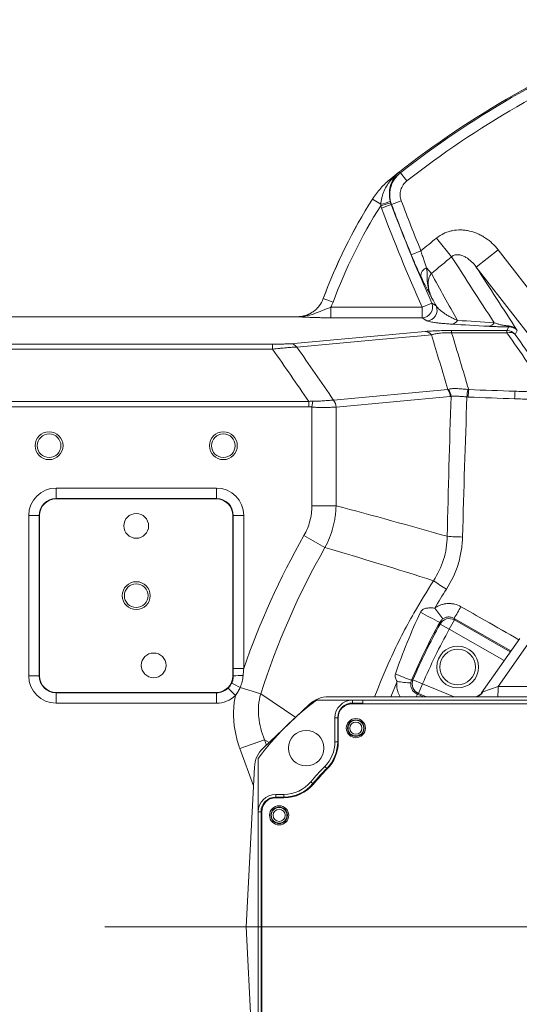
# Model space of a CAD drawing. Header units: millimetres. Extents: x 0 to 16820, y 0 to 11880.
# Tile 43 of 97: x 7765 to 7908, y 6308 to 6590. Entities that reach past the tile are written whole.
import ezdxf

# ---------------------------------------------------------------- set-up
doc = ezdxf.new("R2010")
doc.units = ezdxf.units.MM
doc.header["$LTSCALE"] = 20
doc.linetypes.add('CENTERX2', pattern=[20.32, 12.7, -2.54, 2.54, -2.54])
doc.styles.add('SLDTEXTSTYLE0', font='TXT', dxfattribs={"width": 0.605})
doc.dimstyles.new('SLDDIMSTYLE1', dxfattribs={"dimtxt": 140, "dimasz": 100, "dimexe": 0, "dimexo": 0.0625, "dimgap": 35, "dimtad": 1, "dimtoh": 1, "dimdec": 4, "dimlfac": 20, "dimzin": 12, "dimdsep": 46, "dimtxsty": 'SLDTEXTSTYLE0', "dimsah": 1, "dimcen": 0.09, "dimadec": 1, "dimazin": 0, "dimtfac": 1, "dimtofl": 0, "dimtmove": 0, "dimatfit": 3, "dimfxl": 0, "dimfrac": 2, "dimtolj": 1, "dimtzin": 12, "dimarcsym": 0})

# ---------------------------------------------------------------- blocks, each defined once
blk = doc.blocks.new('*D9')
at = {"color": 7, "linetype": 'Continuous', "lineweight": 0}
for p, q in [((6701.68, 6330.23), (5210.96, 6330.23)), ((9384.18, 6330.23), (10874.9, 6330.23))]:
    blk.add_line(p, q, dxfattribs=at)
blk.add_arc((8042.93, 6330.23), 2801.97, 180, 0, dxfattribs=at)
for points in [[(5240.96, 6330.23), (5227.75, 6229.98), (5257.74, 6230.52)], [(10844.9, 6330.23), (10828.12, 6230.52), (10858.12, 6229.98)]]:
    blk.add_solid(points, dxfattribs=at)
at = {"color": 7, "linetype": 'Continuous', "lineweight": 0, "char_height": 140, "attachment_point": 1, "style": 'SLDTEXTSTYLE0'}
for s, insert in [('180°', (7876, 3708.73)), ('-', (7812.04, 3708.73))]:
    blk.add_mtext(s, dxfattribs=dict(at, insert=insert))
blk = doc.blocks.new('*D10')
at = {"color": 7, "linetype": 'Continuous', "lineweight": 0}
for p, q in [((6701.68, 6330.23), (5210.96, 6330.23)), ((9384.18, 6330.23), (10874.9, 6330.23))]:
    blk.add_line(p, q, dxfattribs=at)
blk.add_arc((8042.93, 6330.23), 2801.97, 0, 180, dxfattribs=at)
for points in [[(5240.96, 6330.23), (5257.74, 6429.95), (5227.75, 6430.49)], [(10844.9, 6330.23), (10858.12, 6430.49), (10828.12, 6429.95)]]:
    blk.add_solid(points, dxfattribs=at)
at = {"color": 7, "linetype": 'Continuous', "lineweight": 0, "char_height": 140, "attachment_point": 1, "style": 'SLDTEXTSTYLE0'}
for s, insert in [('180°', (7900.14, 9312.67)), ('+', (7787.9, 9312.67))]:
    blk.add_mtext(s, dxfattribs=dict(at, insert=insert))

msp = doc.modelspace()

# ---------------------------------------------------------------- linework, layer by layer
at = {"color": 8, "linetype": 'Continuous', "lineweight": 0}
for p, q in [((7873.7163947, 6546.5313293), (7875.5623866, 6544.1717399)), ((7870.9511481, 6544.8200867), (7870.9574611, 6544.8146013)), ((7871.1243051, 6544.6064242), (7870.9574611, 6544.8146013)), ((7865.7208765, 6538.9719496), (7865.7148046, 6538.9777357)), ((7868.0756159, 6537.474803), (7865.7208765, 6538.9719496)), ((7870.9159576, 6537.9280326), (7868.0512252, 6537.0525567)), ((7871.0769724, 6537.4556583), (7868.272031, 6536.4032078)), ((7871.1594845, 6537.4317874), (7873.9643177, 6538.4845262)), ((7888.4121321, 6522.4124187), (7884.0801078, 6527.8001592)), ((7876.8403321, 6522.9826825), (7879.6111014, 6524.1220621)), ((7895.454158, 6519.4901036), (7901.7639198, 6524.3902675)), ((7901.7639198, 6524.3902675), (7929.0514416, 6489.2531241)), ((7882.6094306, 6517.5988559), (7881.1784821, 6519.2711516)), ((7922.7416798, 6484.3529602), (7895.454158, 6519.4901036)), ((7851.5823978, 6510.4558441), (7851.5882314, 6510.4478877)), ((7854.3986718, 6509.410211), (7851.5882314, 6510.4478877)), ((7882.6999951, 6509.1460672), (7879.9647389, 6507.9238879)), ((7853.720522, 6507.9238879), (7853.720522, 6504.9279993)), ((7853.720522, 6507.9238879), (7879.9647389, 6507.9238879)), ((7879.9647389, 6507.9238879), (7879.9647389, 6504.9279993)), ((7844.0937234, 6505.2259891), (7844.0879902, 6505.2342175)), ((7879.9647389, 6504.9279993), (7853.720522, 6504.9279993)), ((7881.2492746, 6504.0961926), (7879.9647389, 6504.9279993)), ((7842.1006343, 6497.4978149), (7880.7920034, 6501.0047018)), ((7888.398982, 6501.2668402), (7904.2831152, 6501.2668402)), ((7888.398982, 6500.6076827), (7888.398982, 6501.2668402)), ((7904.2831152, 6500.6076827), (7888.398982, 6500.6076827)), ((7904.2831152, 6501.2668402), (7904.8066571, 6502.3362998)), ((7904.2831152, 6500.6076827), (7904.2831152, 6501.2668402)), ((7907.2294236, 6501.2936036), (7906.6492759, 6500.1085131)), ((7761.9334284, 6497.3595202), (7837.0575921, 6497.3595202)), ((7837.0575921, 6495.9134043), (7761.9334284, 6495.9134043)), ((7837.0575921, 6497.3595202), (7837.0575921, 6495.9134043)), ((7854.5468884, 6481.2991286), (7887.3022502, 6484.3175011)), ((7761.9334284, 6480.938325), (7847.4006016, 6480.938325)), ((7847.4006016, 6480.938325), (7847.4006016, 6479.4185025)), ((7848.5924143, 6480.9902073), (7848.3146263, 6479.338452)), ((7888.0087658, 6482.3209923), (7855.253404, 6479.3026198)), ((7847.4006016, 6479.4185025), (7761.9334284, 6479.4185025)), ((7848.3146263, 6451.0154903), (7848.3146263, 6479.338452)), ((7855.2428295, 6479.3015985), (7855.2428295, 6451.0154903)), ((7774.9334284, 6456.0811112), (7820.9334284, 6456.0811112)), ((7774.9334284, 6456.0811112), (7774.9334284, 6453.0852226)), ((7820.9334284, 6456.0811112), (7820.9334284, 6453.0852226)), ((7774.9334284, 6452.9721786), (7774.9334284, 6453.0852226)), ((7820.9334284, 6453.0852226), (7774.9334284, 6453.0852226)), ((7820.9334284, 6452.9721786), (7820.9334284, 6453.0852226)), ((7767.0865347, 6448.2342175), (7770.0824233, 6448.2342175)), ((7767.0865347, 6402.2342175), (7767.0865347, 6448.2342175)), ((7770.0824233, 6448.2342175), (7770.0824233, 6402.2342175)), ((7770.1954673, 6448.2342175), (7770.0824233, 6448.2342175)), ((7825.6713895, 6448.2342175), (7825.7844335, 6448.2342175)), ((7825.7844335, 6404.3593047), (7825.7844335, 6448.2342175)), ((7825.7844335, 6448.2342175), (7828.7803221, 6448.2342175)), ((7828.7803221, 6448.2342175), (7828.7803221, 6404.3593047)), ((7852.0618795, 6439.0092654), (7846.0425191, 6442.4396154)), ((7889.0935752, 6418.7198726), (7889.2231067, 6418.258518)), ((7905.4292223, 6409.3733965), (7889.0935752, 6418.7198726)), ((7887.7364974, 6415.6574911), (7885.1119161, 6417.1021093)), ((7889.2231067, 6418.258518), (7887.7364974, 6415.6574911)), ((7889.2231067, 6418.258518), (7905.2404752, 6409.1038377)), ((7903.514865, 6406.639411), (7887.7364974, 6415.6574911)), ((7910.2764213, 6411.3393086), (7901.7372874, 6399.1441615)), ((7767.0865347, 6402.2342175), (7770.0824233, 6402.2342175)), ((7770.1954673, 6402.2342175), (7770.0824233, 6402.2342175)), ((7825.6713895, 6402.2342175), (7825.7855597, 6402.2342175)), ((7825.7844335, 6404.3593047), (7828.7803221, 6404.3593047)), ((7833.6485941, 6397.0460232), (7827.7502297, 6398.929009)), ((7872.7510608, 6400.6295066), (7870.9718056, 6396.2342175)), ((7880.0701987, 6399.9392495), (7877.3159705, 6401.1180519)), ((7880.0701987, 6399.9392495), (7878.9358097, 6397.1664333)), ((7880.0701987, 6399.9392495), (7889.1265032, 6396.2342175)), ((7897.3836848, 6397.6050045), (7901.7372874, 6399.1441615)), ((7901.7372874, 6399.1441615), (7915.8963363, 6399.1441615)), ((7774.9334284, 6397.4962564), (7774.9334284, 6397.3832124)), ((7774.9334284, 6397.3832124), (7820.9334284, 6397.3832124)), ((7774.9334284, 6394.3873238), (7774.9334284, 6397.3832124)), ((7820.9334284, 6397.4962564), (7820.9334284, 6397.3832124)), ((7820.9334284, 6394.3873238), (7820.9334284, 6397.3832124)), ((7824.2986847, 6398.7403227), (7826.377003, 6396.5825597)), ((7833.6485941, 6397.0460232), (7843.6694812, 6390.3289433)), ((7878.9358097, 6397.1664333), (7878.5496293, 6397.0079418)), ((7878.5496293, 6397.0079418), (7880.4389621, 6396.2342175)), ((7881.2144485, 6396.2342175), (7878.9358097, 6397.1664333)), ((7896.9971536, 6397.3311544), (7897.3836848, 6397.6050045)), ((7820.9334284, 6394.3873238), (7774.9334284, 6394.3873238)), ((7859.9334284, 6394.4398598), (7859.9334284, 6395.2342175)), ((7859.9334284, 6394.2342175), (7859.9334284, 6394.4398598)), ((7859.9334284, 6394.4398598), (7862.9123839, 6394.4398598)), ((7855.7277862, 6390.2342175), (7854.9334284, 6390.2342175)), ((7855.7277862, 6383.3002142), (7855.7277862, 6390.2342175)), ((7855.8674318, 6390.2342175), (7855.7277862, 6390.2342175)), ((7834.7196927, 6383.9288629), (7827.6562161, 6381.3557868)), ((7834.7196927, 6383.9288629), (7835.2862567, 6382.3735603)), ((7836.0378015, 6383.0867496), (7834.7196927, 6383.9288629)), ((7855.7277862, 6383.3002142), (7854.9334284, 6383.3002142)), ((7855.8674318, 6383.3002142), (7855.7277862, 6383.3002142)), ((7831.5521058, 6370.6609898), (7827.6562161, 6381.3557868)), ((7852.5614413, 6375.6627028), (7852.0000951, 6376.224748)), ((7852.706523, 6375.5174404), (7852.5614413, 6375.6627028)), ((7848.599424, 6371.3258286), (7847.9890594, 6371.8342175)), ((7848.7574343, 6371.1942175), (7848.599424, 6371.3258286)), ((7837.9334284, 6367.4398598), (7837.9334284, 6368.2342175)), ((7840.3053103, 6367.4398598), (7840.3053103, 6368.2342175)), ((7837.9334284, 6367.2342175), (7837.9334284, 6367.4398598)), ((7837.9334284, 6367.4398598), (7840.3053103, 6367.4398598)), ((7840.3053103, 6367.2342175), (7840.3053103, 6367.4398598)), ((7833.7277862, 6363.2342175), (7832.9334284, 6363.2342175)), ((7833.9334284, 6363.2342175), (7833.7277862, 6363.2342175)), ((7833.7277862, 6292.2342175), (7833.7277862, 6363.2342175))]:
    msp.add_line(p, q, dxfattribs=at)
at = {"color": 7, "linetype": 'Continuous', "lineweight": 0}
for p, q in [((7844.0879902, 6505.2342175), (7761.9334284, 6505.2342175)), ((7820.9334284, 6452.9721786), (7774.9334284, 6452.9721786)), ((7770.1954673, 6448.2342175), (7770.1954673, 6402.2342175)), ((7825.6713895, 6402.2342175), (7825.6713895, 6448.2342175)), ((7896.9971536, 6397.3311544), (7907.9475785, 6412.9699819)), ((7774.9334284, 6397.4962564), (7820.9334284, 6397.4962564)), ((7944.7776364, 6396.2342175), (7853.0840182, 6396.2342175)), ((7834.3177908, 6381.4545205), (7847.5771816, 6394.0372125)), ((7859.9334284, 6395.2342175), (7849.6012445, 6395.2342175)), ((7930.9334284, 6394.2342175), (7859.8674318, 6394.2342175)), ((7862.8985183, 6395.2342175), (7859.9334284, 6395.2342175)), ((7862.9123839, 6394.4398598), (7862.8985183, 6395.2342175)), ((7862.8985183, 6395.2342175), (7930.9334285, 6395.2342175)), ((7862.9123839, 6394.4398598), (7862.9159734, 6394.2342175)), ((7854.9334284, 6390.2342175), (7854.9334284, 6383.3002142)), ((7855.8674318, 6390.2342175), (7855.8674318, 6383.2342175)), ((7832.9334284, 6378.5664014), (7832.9334284, 6363.2342175)), ((7829.4334284, 6330.2342175), (7831.8355912, 6376.0702132)), ((7840.3053103, 6368.2342175), (7837.9334284, 6368.2342175)), ((7840.3053103, 6367.2342175), (7837.9334284, 6367.2342175)), ((7832.9334284, 6363.2342175), (7832.9334284, 6292.2342175)), ((7833.9334284, 6363.2342175), (7833.9334284, 6292.2342175)), ((7829.4334284, 6330.2342175), (7831.8355912, 6284.3982219))]:
    msp.add_line(p, q, dxfattribs=at)
at = {"color": 7, "linetype": 'CENTERX2', "lineweight": 0}
msp.add_line((8042.9334284, 6330.2342175), (6701.6823515, 6330.2342175), dxfattribs=at)
msp.add_line((8042.9334284, 6330.2342175), (6701.6823515, 6330.2342175), dxfattribs=at)
at = {"color": 8, "linetype": 'Continuous', "lineweight": 0, "flags": 128}
for points in [[(7873.2721241, 6546.6493654), (7873.4525313, 6546.6014456), (7873.6610887, 6546.5460286), (7873.7163947, 6546.5313293)], [(7871.1594845, 6537.4317874), (7871.1047776, 6537.4476147), (7871.0769724, 6537.4556583)], [(7882.6999951, 6509.1460672), (7883.1817679, 6508.8356863), (7883.9813961, 6508.3212517)], [(7882.6584738, 6500.0363568), (7879.6581915, 6499.7644282), (7867.6570622, 6498.6767141), (7843.9670121, 6496.5295827)], [(7885.1119161, 6417.1021093), (7884.9937138, 6417.537022), (7884.9898013, 6417.5514437)], [(7876.9127439, 6400.9485971), (7877.065934, 6401.0130227), (7877.3159705, 6401.1180519)]]:
    msp.add_lwpolyline(points, dxfattribs=at)
at = {"color": 7, "linetype": 'Continuous', "lineweight": 30}
for radius in [2552, 680]:
    msp.add_circle((8042.9334284, 6330.2342175), radius, dxfattribs=at)
at = {"color": 7, "linetype": 'Continuous', "lineweight": 0}
for centre, radius in [((7772.9334284, 6468.2342175), 4), ((7772.9334284, 6468.2342175), 3.4), ((7822.9334284, 6468.2342175), 4), ((7822.9334284, 6468.2342175), 3.4), ((7797.9334284, 6445.2342175), 3.55), ((7797.9334284, 6425.2342175), 4), ((7797.9334284, 6425.2342175), 3.4), ((7890.1384406, 6404.7573125), 6), ((7802.9334284, 6405.2342175), 3.55), ((7890.1384406, 6404.7573125), 5.1), ((7860.9334284, 6387.2342175), 2.75), ((7860.9334284, 6387.2342175), 2.375), ((7846.6681868, 6381.4994592), 5.1), ((7838.9334284, 6362.2342175), 2.75), ((7838.9334284, 6362.2342175), 2.375)]:
    msp.add_circle(centre, radius, dxfattribs=at)
at = {"color": 8, "linetype": 'Continuous', "lineweight": 0}
for centre, radius in [((7860.9334284, 6387.2342175), 2.2484223), ((7860.9334284, 6387.2342175), 1.7484414), ((7838.9334284, 6362.2342175), 2.2484223), ((7838.9334284, 6362.2342175), 1.7484414)]:
    msp.add_circle(centre, radius, dxfattribs=at)
at = {"color": 7, "linetype": 'Continuous', "lineweight": 0}
for centre, radius, start, end in [((8042.9334284, 6330.2342175), 275, 111.903600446, 128.710826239), ((7992.2953812, 6458.4957028), 150, 147.55112169, 159.732662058), ((7774.9334284, 6448.2342175), 4.7379611, 90, 180), ((7820.9334284, 6448.2342175), 4.7379611, 0, 90), ((7774.9334284, 6402.2342175), 4.7379611, 180, 270), ((7820.9334284, 6402.2342175), 4.7379611, 270, 0), ((7853.0840182, 6388.2342175), 8, 90, 133.5), ((7897.9334284, 6330.2342175), 81, 126.633461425, 143.366538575), ((7859.9334284, 6390.2342175), 5, 90, 180), ((7859.8674318, 6390.2342175), 4, 90, 180), ((7844.9334284, 6383.3002142), 10, 314.964349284, 0), ((7844.8674318, 6383.2342175), 11, 315.035650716, 0), ((7839.8246275, 6375.6515255), 8, 133.5, 177), ((7897.9334284, 6330.2342175), 65, 134.964349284, 140.2081805), ((7897.9334284, 6330.2342175), 64, 135.035650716, 140.2081805), ((7840.3053103, 6378.2342175), 10, 270, 320.2081805), ((7840.3053103, 6378.2342175), 11, 270, 320.2081805), ((7837.9334284, 6363.2342175), 5, 90, 180), ((7837.9334284, 6363.2342175), 4, 90, 180)]:
    msp.add_arc(centre, radius, start, end, dxfattribs=at)
at = {"color": 8, "linetype": 'Continuous', "lineweight": 0}
for centre, radius, start, end in [((8042.9334284, 6330.2342175), 274.6249171, 111.962645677, 128.037354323), ((8042.9334284, 6330.2342175), 271.6290285, 111.962645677, 128.037354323), ((8042.9334284, 6330.2342175), 274.9917716, 128.095106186, 128.710514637), ((7870.9423657, 6545.8307263), 1.237747, 278.452673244, 317.068867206), ((7992.2953812, 6458.4957028), 149.9917716, 147.551742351, 159.734741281), ((7864.7044731, 6553.285603), 16.1661993, 282.036239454, 292.1781559), ((8338.9220639, 6712.9972369), 499.6937818, 200.566745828, 204.07625898), ((8338.9220639, 6712.9972369), 499.6249171, 200.572632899, 202.353159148), ((8338.9220639, 6712.9972369), 496.6290285, 200.572632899, 202.353159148), ((7992.2953812, 6458.4957028), 146.995883, 147.695730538, 159.734741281), ((8338.9220639, 6712.9972369), 502.6896704, 200.566745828, 204.07625898), ((8042.9334284, 6330.2342175), 253.5087351, 128.801096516, 130.109266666), ((8042.9334284, 6330.2342175), 246.5954015, 128.801096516, 130.552911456), ((7882.0914167, 6516.9175154), 2.5244907, 111.20040749, 183.771481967), ((7879.9477074, 6507.9349322), 3.0069811, 270.324524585, 23.751734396), ((7881.2321766, 6507.1031375), 3.0069935, 270.325788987, 23.897000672), ((7888.2368889, 6505.2943373), 2.2018566, 275.307666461, 329.377766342), ((7898.7657186, 6504.5958428), 2.125548, 275.634166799, 329.2090332), ((7880.6653057, 6498.4775249), 2.5303509, 38.028520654, 87.129931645), ((7904.2788979, 6498.2623366), 3.0045065, 37.913354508, 89.919575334), ((7905.0666253, 6498.4640576), 2.282327, 46.097182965, 110.077715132), ((7904.9778502, 6502.9267131), 0.6147316, 206.929057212, 253.830228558), ((7841.9739453, 6494.9706635), 2.530325, 38.031490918, 87.130100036), ((7884.6731532, 6482.2638644), 3.3361018, 0.981190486, 37.994059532), ((7884.8734073, 6482.230944), 3.371436, 2.035365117, 39.62981902), ((7934.8128723, 6479.1315545), 42.1306283, 172.87099232, 175.796432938), ((7937.4733489, 6480.5642155), 44.3348031, 175.127641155, 177.888434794), ((7957.6962365, 6480.0684986), 51.2545893, 175.762289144, 178.184763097), ((7851.9019828, 6479.2363322), 3.3414841, 1.119179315, 38.112802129), ((7851.9177914, 6479.2454918), 3.3361018, 0.981190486, 37.994059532), ((7774.9334284, 6448.2342175), 7.8468937, 90, 180), ((7820.9334284, 6448.2342175), 7.8468937, 0, 90), ((7774.9334284, 6448.2342175), 4.8510051, 90, 180), ((7820.9334284, 6448.2342175), 4.8510051, 0, 90), ((8042.9334284, 6330.2342175), 226.6188022, 150.321784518, 160.90766299), ((7892.739689, 6518.2983028), 76.2580377, 265.789357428, 269.102930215), ((8042.9334284, 6330.2342175), 219.6905989, 150.321784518, 162.294907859), ((7949.7391704, 6525.927434), 117.137462, 235.381701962, 237.562675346), ((7943.9193374, 6464.0240545), 73.7418701, 215.060438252, 218.06230191), ((7838.5122442, 6451.1591062), 60.0897239, 327.326802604, 331.040989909), ((7939.0462688, 6523.9120232), 119.3091553, 240.048409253, 243.058601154), ((8042.9334284, 6330.2342175), 180.1489949, 151.170796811, 156.829203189), ((7887.7402302, 6415.6442202), 3.0055741, 60.437316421, 150.98348039), ((8042.9334284, 6330.2342175), 177.1531063, 151.170796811, 156.829203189), ((7774.9334284, 6402.2342175), 7.8468937, 180, 270), ((7774.9334284, 6402.2342175), 4.8510051, 180, 270), ((7828.0223385, 6363.2126171), 39.0856556, 89.147615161, 93.280693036), ((7898.4008214, 6460.7159273), 63.5127643, 245.725501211, 250.22502671), ((7852.6201164, 6452.1430009), 58.7387453, 242.294775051, 244.950675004), ((7878.9593301, 6438.6112127), 38.4857455, 260.716856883, 266.634829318), ((7880.0829545, 6399.9444783), 3.0055741, 157.01651961, 247.562683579), ((7884.8564179, 6398.4324457), 16.8958662, 352.524369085, 2.414222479), ((7820.9334284, 6402.2342175), 4.8510051, 270, 313.925584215), ((7820.9334284, 6402.2342175), 7.8468937, 270, 313.925584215), ((7847.9615779, 6408.5322307), 32.6869718, 337.899278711, 339.35570499), ((7895.0174323, 6398.9613545), 2.727423, 270.829716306, 330.178409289), ((7859.9334284, 6390.2342175), 4.2056422, 90, 180), ((7844.9334284, 6383.3002142), 10.7943578, 314.964349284, 0), ((7897.9334284, 6330.2342175), 64.2056422, 134.964349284, 140.2081805), ((7840.3053103, 6378.2342175), 10.7943578, 270, 320.2081805), ((7837.9334284, 6363.2342175), 4.2056422, 90, 180)]:
    msp.add_arc(centre, radius, start, end, dxfattribs=at)
for centre, major_axis, ratio, start_param, end_param in [((8872.1176405, 5332.2421326), (-1165.1605894, 1499.2268484), 0.0413286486, 0.6457613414, 0.6636944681), ((8874.4838012, 5334.0796941), (-1165.1655646, 1496.2245281), 0.0413490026, 0.6456809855, 0.6636141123)]:
    msp.add_ellipse(centre, major_axis=major_axis, ratio=ratio, start_param=start_param, end_param=end_param, dxfattribs=at)
for points, knots in [([(7871.1594845, 6537.4317874), (7871.0104407, 6537.8297984), (7870.8944133, 6538.235602), (7870.7269332, 6539.0624506), (7870.6755935, 6539.4867408), (7870.6409275, 6540.3286923), (7870.656801, 6540.7475551), (7870.7298174, 6541.3727182), (7870.762395, 6541.5805817), (7870.8443934, 6541.9952368), (7870.8940418, 6542.2025976), (7871.0659107, 6542.8123907), (7871.2113571, 6543.2058421), (7871.5626146, 6543.9671704), (7871.7698165, 6544.337085), (7872.4773933, 6545.3926617), (7873.0473196, 6546.0070752), (7873.7163947, 6546.5313293)], [0, 0, 0, 0, 0.125, 0.125, 0.25, 0.25, 0.375, 0.375, 0.4375, 0.4375, 0.5, 0.5, 0.625, 0.625, 0.75, 0.75, 1, 1, 1, 1]), ([(7871.1243051, 6544.6064242), (7871.4573496, 6544.9761532), (7871.8031694, 6545.3304881), (7872.5192456, 6546.0109444), (7872.8904589, 6546.3378233), (7873.2721241, 6546.6493654)], [0, 0, 0, 0, 0.5, 0.5, 1, 1, 1, 1]), ([(7871.8486105, 6544.9876735), (7872.0516632, 6545.3064975), (7872.2721255, 6545.6028146), (7872.6279891, 6546.0174405), (7872.7508279, 6546.1506385), (7873.0050374, 6546.4073024), (7873.1370893, 6546.531361), (7873.2721241, 6546.6493654)], [0, 0, 0, 0, 0.5, 0.5, 0.75, 0.75, 1, 1, 1, 1]), ([(7865.7208765, 6538.9719496), (7866.4287015, 6540.0850899), (7867.2203903, 6541.1286105), (7868.9678709, 6543.0794217), (7869.9281718, 6543.9895788), (7870.9574611, 6544.8146013)], [0, 0, 0, 0, 0.5, 0.5, 1, 1, 1, 1]), ([(7868.0756159, 6537.474803), (7868.1007442, 6537.8130453), (7868.1412728, 6538.1481685), (7868.2512202, 6538.812863), (7868.3208474, 6539.1428521), (7868.4860191, 6539.7901451), (7868.5816896, 6540.1084262), (7868.7980551, 6540.7349889), (7868.9191786, 6541.044172), (7869.3158953, 6541.9493978), (7869.6240762, 6542.5230572), (7870.1466819, 6543.3416147), (7870.3312136, 6543.6076101), (7870.7160302, 6544.1205814), (7870.916757, 6544.3682125), (7871.1243051, 6544.6064242)], [0, 0, 0, 0, 0.125, 0.125, 0.25, 0.25, 0.375, 0.375, 0.5, 0.5, 0.75, 0.75, 0.875, 0.875, 1, 1, 1, 1]), ([(7871.8486105, 6544.9876735), (7871.7180216, 6544.7826289), (7871.5917904, 6544.5649645), (7871.3549317, 6544.1073533), (7871.2438378, 6543.8664322), (7870.9427023, 6543.117761), (7870.7841832, 6542.5853833), (7870.6258079, 6541.7311029), (7870.586412, 6541.4359954), (7870.5390796, 6540.8381238), (7870.5307563, 6540.5339071), (7870.5479041, 6539.9130977), (7870.5737672, 6539.5941432), (7870.6623577, 6538.9559343), (7870.7247872, 6538.6363086), (7870.8070157, 6538.3154669)], [0, 0, 0, 0, 0.125, 0.125, 0.25, 0.25, 0.5, 0.5, 0.625, 0.625, 0.75, 0.75, 0.875, 0.875, 1, 1, 1, 1]), ([(7875.5623866, 6544.1717399), (7875.143855, 6543.8443075), (7874.7873021, 6543.460471), (7874.344648, 6542.8008315), (7874.2150295, 6542.5696404), (7873.9953317, 6542.0937968), (7873.9043792, 6541.8478664), (7873.7611301, 6541.3396228), (7873.7095341, 6541.0781743), (7873.648817, 6540.5571086), (7873.6389976, 6540.2952729), (7873.6609309, 6539.7689648), (7873.6931857, 6539.5037425), (7873.7982312, 6538.9869173), (7873.8709526, 6538.7332809), (7873.9643177, 6538.4845262)], [0, 0, 0, 0, 0.25, 0.25, 0.375, 0.375, 0.5, 0.5, 0.625, 0.625, 0.75, 0.75, 0.875, 0.875, 1, 1, 1, 1]), ([(7884.0801078, 6527.8001592), (7884.7405533, 6528.3311918), (7885.4490951, 6528.769488), (7886.579883, 6529.2958664), (7886.9682403, 6529.4492912), (7887.7682598, 6529.7112052), (7888.1792139, 6529.8189536), (7889.4081335, 6530.0665986), (7890.2348486, 6530.1362032), (7891.4852163, 6530.1083891), (7891.9052068, 6530.0766928), (7892.7422787, 6529.9694337), (7893.1538388, 6529.8947622), (7894.3693324, 6529.6128738), (7895.1542449, 6529.3482826), (7896.296501, 6528.8454828), (7896.6713551, 6528.6600925), (7897.4092701, 6528.2537394), (7897.7684442, 6528.0348148), (7898.8098957, 6527.3386346), (7899.4601857, 6526.8202133), (7900.6775414, 6525.6806874), (7901.2469094, 6525.0560028), (7901.7639198, 6524.3902675)], [0, 0, 0, 0, 0.125, 0.125, 0.1875, 0.1875, 0.25, 0.25, 0.375, 0.375, 0.4375, 0.4375, 0.5, 0.5, 0.625, 0.625, 0.6875, 0.6875, 0.75, 0.75, 0.875, 0.875, 1, 1, 1, 1]), ([(7879.6111014, 6524.1220621), (7879.7387926, 6523.686669), (7879.8681441, 6523.2562112), (7880.1300989, 6522.405095), (7880.2634795, 6521.9820403), (7880.6631159, 6520.7454358), (7880.9242856, 6519.9774604), (7881.1784821, 6519.2711516)], [0, 0, 0, 0, 0.25, 0.25, 0.5, 0.5, 1, 1, 1, 1]), ([(7879.5723933, 6516.7514613), (7879.1474058, 6517.6532832), (7878.7011293, 6518.6358857), (7878.1202794, 6519.9597538), (7878.0028381, 6520.2296467), (7877.7692486, 6520.7708888), (7877.6526472, 6521.0432638), (7877.3034485, 6521.8655614), (7877.0714573, 6522.420627), (7876.8403321, 6522.9826825)], [0, 0, 0, 0, 0.5, 0.5, 0.625, 0.625, 0.75, 0.75, 1, 1, 1, 1]), ([(7895.454158, 6519.4901036), (7895.0574837, 6520.03403), (7894.6199139, 6520.5425889), (7893.6488072, 6521.4766659), (7893.1110994, 6521.9060295), (7892.2266935, 6522.4309583), (7891.9181914, 6522.5867014), (7891.2612888, 6522.84212), (7890.9140242, 6522.9413171), (7890.369065, 6523.013659), (7890.1836575, 6523.0247189), (7889.8106399, 6523.0126679), (7889.6199377, 6522.9890881), (7889.2482945, 6522.8994977), (7889.0644736, 6522.8327461), (7888.7178295, 6522.6534652), (7888.5581694, 6522.5432165), (7888.4121321, 6522.4124187)], [0, 0, 0, 0, 0.25, 0.25, 0.5, 0.5, 0.625, 0.625, 0.75, 0.75, 0.8125, 0.8125, 0.875, 0.875, 0.9375, 0.9375, 1, 1, 1, 1]), ([(7881.1784821, 6519.2711516), (7881.2586549, 6518.8965364), (7881.3150699, 6518.5327839), (7881.378518, 6517.8065932), (7881.3852149, 6517.4432632), (7881.3859114, 6516.7051437), (7881.3821679, 6516.3309012), (7881.4033922, 6515.578584), (7881.4279812, 6515.2012668), (7881.5567556, 6514.0773088), (7881.7153256, 6513.3360202), (7882.1547949, 6511.8939664), (7882.434423, 6511.192405), (7882.7630162, 6510.5166834)], [0, 0, 0, 0, 0.125, 0.125, 0.25, 0.25, 0.375, 0.375, 0.5, 0.5, 0.75, 0.75, 1, 1, 1, 1]), ([(7882.6094306, 6517.5988559), (7882.3707412, 6517.348054), (7882.1962319, 6517.063822), (7881.9296334, 6516.4600822), (7881.8416638, 6516.1471427), (7881.6692997, 6515.2158307), (7881.670544, 6514.5885162), (7881.7993807, 6513.3717661), (7881.9299022, 6512.7742088), (7882.2809717, 6511.6192278), (7882.5020497, 6511.0599483), (7882.7630162, 6510.5166834)], [0, 0, 0, 0, 0.125, 0.125, 0.25, 0.25, 0.5, 0.5, 0.75, 0.75, 1, 1, 1, 1]), ([(7879.5723933, 6516.7514613), (7879.8933172, 6516.0704618), (7880.190087, 6515.4602505), (7880.7483816, 6514.3413882), (7881.0108965, 6513.830378), (7881.5226106, 6512.8473051), (7881.7718959, 6512.3750191), (7882.144333, 6511.6737002), (7882.2681214, 6511.4413991), (7882.4537124, 6511.0940056), (7882.515559, 6510.9783894), (7882.6392768, 6510.7473703), (7882.7015559, 6510.6312077), (7882.7630162, 6510.5166834)], [0, 0, 0, 0, 0.25, 0.25, 0.5, 0.5, 0.75, 0.75, 0.875, 0.875, 0.9375, 0.9375, 1, 1, 1, 1]), ([(7844.0937234, 6505.2259891), (7844.5023897, 6505.2256972), (7844.907839, 6505.2565415), (7845.7123752, 6505.3798147), (7846.1117664, 6505.4728928), (7846.8823154, 6505.7153347), (7847.2563604, 6505.864988), (7847.981929, 6506.221317), (7848.3360762, 6506.430146), (7849.0004506, 6506.8939381), (7849.3124056, 6507.1491579), (7849.8963964, 6507.705616), (7850.170212, 6508.009245), (7850.9154118, 6508.9756861), (7851.3056855, 6509.6809554), (7851.5882314, 6510.4478877)], [0, 0, 0, 0, 0.125, 0.125, 0.25, 0.25, 0.375, 0.375, 0.5, 0.5, 0.625, 0.625, 0.75, 0.75, 1, 1, 1, 1]), ([(7853.720522, 6507.9238879), (7853.3032048, 6507.7809174), (7852.8944151, 6507.6311973), (7852.0878345, 6507.3215816), (7851.6892766, 6507.161451), (7850.5075593, 6506.6825225), (7849.735516, 6506.3651085), (7848.1623102, 6505.8167949), (7847.366352, 6505.5890514), (7846.154073, 6505.3623556), (7845.7467388, 6505.3055008), (7845.1306095, 6505.2515636), (7844.9243837, 6505.2387986), (7844.5102384, 6505.2241421), (7844.300595, 6505.2222847), (7844.0937234, 6505.2259891)], [0, 0, 0, 0, 0.125, 0.125, 0.25, 0.25, 0.5, 0.5, 0.75, 0.75, 0.875, 0.875, 0.9375, 0.9375, 1, 1, 1, 1]), ([(7883.9813961, 6508.3212517), (7884.227441, 6507.9718128), (7884.5504332, 6507.6231629), (7885.313446, 6506.9267497), (7885.7542807, 6506.5790002), (7886.5054449, 6506.0579153), (7886.7710289, 6505.8843127), (7887.3359495, 6505.5373012), (7887.6351929, 6505.3639521), (7888.2700541, 6505.0196036), (7888.6058719, 6504.848361), (7889.3260833, 6504.5083623), (7889.7098032, 6504.3395696), (7890.1316843, 6504.1727657)], [0, 0, 0, 0, 0.25, 0.25, 0.5, 0.5, 0.625, 0.625, 0.75, 0.75, 0.875, 0.875, 1, 1, 1, 1]), ([(7853.720522, 6504.9279993), (7852.7478298, 6504.9279993), (7851.8080364, 6504.9372688), (7850.4375434, 6504.9622173), (7849.9939072, 6504.9723123), (7849.1421106, 6504.9951798), (7848.7315717, 6505.0080004), (7847.9361475, 6505.0359579), (7847.5502264, 6505.0511449), (7846.80443, 6505.0831824), (7846.4457808, 6505.0999681), (7845.7486502, 6505.1346248), (7845.4101864, 6505.1524968), (7844.9114055, 6505.1797846), (7844.7466294, 6505.1889605), (7844.4189815, 6505.2074146), (7844.2550513, 6505.2167545), (7844.0937234, 6505.2259891)], [0, 0, 0, 0, 0.25, 0.25, 0.375, 0.375, 0.5, 0.5, 0.625, 0.625, 0.75, 0.75, 0.875, 0.875, 0.9375, 0.9375, 1, 1, 1, 1]), ([(7888.440569, 6503.1019215), (7887.8728527, 6503.1363995), (7887.3611367, 6503.1726965), (7886.4120913, 6503.2477068), (7885.975517, 6503.2864446), (7885.1621723, 6503.3658629), (7884.7844754, 6503.4066902), (7884.0877999, 6503.4893285), (7883.7692497, 6503.5310626), (7882.8934388, 6503.6573773), (7882.4145015, 6503.7430491), (7881.6630196, 6503.9172682), (7881.3890676, 6504.0057958), (7881.2492746, 6504.0961926)], [0, 0, 0, 0, 0.125, 0.125, 0.25, 0.25, 0.375, 0.375, 0.5, 0.5, 0.75, 0.75, 1, 1, 1, 1]), ([(7900.5916507, 6503.507759), (7900.8304787, 6503.4194079), (7901.0793656, 6503.3320447), (7901.6070479, 6503.1603028), (7901.8864042, 6503.075584), (7902.3384713, 6502.954331), (7902.4948369, 6502.914858), (7902.8248001, 6502.8387934), (7902.9999835, 6502.8018235), (7903.3704218, 6502.7349109), (7903.5644067, 6502.7047889), (7903.8837774, 6502.6704345), (7903.9931337, 6502.6611505), (7904.2129654, 6502.6492189), (7904.32397, 6502.646644), (7904.4297752, 6502.6483092)], [0, 0, 0, 0, 0.25, 0.25, 0.5, 0.5, 0.625, 0.625, 0.75, 0.75, 0.875, 0.875, 0.9375, 0.9375, 1, 1, 1, 1]), ([(7880.7920034, 6501.0047018), (7881.1925537, 6501.0410067), (7881.6436745, 6501.0750543), (7882.4143278, 6501.1219312), (7882.6869839, 6501.1368528), (7883.2689809, 6501.1650587), (7883.5809713, 6501.1784396), (7884.5628541, 6501.2148828), (7885.2702754, 6501.2340916), (7886.8041811, 6501.2604071), (7887.59173, 6501.2668402), (7888.398982, 6501.2668402)], [0, 0, 0, 0, 0.25, 0.25, 0.375, 0.375, 0.5, 0.5, 0.75, 0.75, 1, 1, 1, 1]), ([(7888.398982, 6500.6076827), (7887.7535478, 6500.6297338), (7887.1233212, 6500.6311866), (7885.909054, 6500.5899848), (7885.3685176, 6500.5491464), (7884.6340396, 6500.4647063), (7884.4057507, 6500.4330135), (7883.9831055, 6500.364875), (7883.7874137, 6500.3282643), (7883.4220472, 6500.2508127), (7883.2519828, 6500.2098399), (7882.9374744, 6500.1251318), (7882.7926941, 6500.0813492), (7882.6584738, 6500.0363568)], [0, 0, 0, 0, 0.25, 0.25, 0.5, 0.5, 0.625, 0.625, 0.75, 0.75, 0.875, 0.875, 1, 1, 1, 1]), ([(7904.8066571, 6502.3362998), (7904.5340539, 6502.3316003), (7904.2553904, 6502.3292032), (7903.8295093, 6502.3286035), (7903.6855983, 6502.3289149), (7903.4032435, 6502.3304256), (7903.2638347, 6502.3316192), (7902.8501415, 6502.3363232), (7902.5783426, 6502.3409945), (7902.0542994, 6502.3524164), (7901.8032156, 6502.3591164), (7901.073934, 6502.3813835), (7900.6169278, 6502.3992014), (7899.7588957, 6502.4378212), (7899.3571027, 6502.4586572), (7898.9743972, 6502.4805632)], [0, 0, 0, 0, 0.125, 0.125, 0.1875, 0.1875, 0.25, 0.25, 0.375, 0.375, 0.5, 0.5, 0.75, 0.75, 1, 1, 1, 1]), ([(7904.4297752, 6502.6483092), (7904.7012214, 6502.6525814), (7904.9673648, 6502.6228477), (7905.4882238, 6502.5023797), (7905.7455864, 6502.4098285), (7906.2258119, 6502.1734145), (7906.4507531, 6502.0297519), (7906.7649369, 6501.7775431), (7906.8655886, 6501.6873384), (7907.0555578, 6501.4976832), (7907.1462711, 6501.3966852), (7907.2294236, 6501.2936036)], [0, 0, 0, 0, 0.25, 0.25, 0.5, 0.5, 0.75, 0.75, 0.875, 0.875, 1, 1, 1, 1]), ([(7904.8066571, 6502.3362998), (7905.0504348, 6502.3449503), (7905.2870603, 6502.3254119), (7905.7442121, 6502.23681), (7905.9662099, 6502.1667745), (7906.3791688, 6501.9846253), (7906.5715087, 6501.8725935), (7906.9266266, 6501.6094032), (7907.0890381, 6501.4576673), (7907.2294236, 6501.2936036)], [0, 0, 0, 0, 0.25, 0.25, 0.5, 0.5, 0.75, 0.75, 1, 1, 1, 1]), ([(7837.0575921, 6497.3595202), (7837.5582295, 6497.3595202), (7838.0592074, 6497.3620292), (7838.7874758, 6497.3701282), (7839.026905, 6497.3735489), (7839.4983784, 6497.3819908), (7839.7309718, 6497.3870394), (7840.1757001, 6497.3986143), (7840.389361, 6497.4051619), (7840.7982711, 6497.4198648), (7840.995029, 6497.4280988), (7841.5422079, 6497.4547838), (7841.8496801, 6497.4750691), (7842.1006343, 6497.4978149)], [0, 0, 0, 0, 0.25, 0.25, 0.375, 0.375, 0.5, 0.5, 0.625, 0.625, 0.75, 0.75, 1, 1, 1, 1]), ([(7843.9670121, 6496.5295827), (7843.5983853, 6496.5219182), (7843.163771, 6496.5020756), (7842.4128506, 6496.4540389), (7842.1455106, 6496.4348969), (7841.5908114, 6496.3914431), (7841.3019359, 6496.3670428), (7840.701796, 6496.3130445), (7840.3887594, 6496.2832642), (7839.750634, 6496.2195449), (7839.4257234, 6496.1856451), (7838.4345049, 6496.0781845), (7837.7484221, 6495.9984482), (7837.0575921, 6495.9134043)], [0, 0, 0, 0, 0.25, 0.25, 0.375, 0.375, 0.5, 0.5, 0.625, 0.625, 0.75, 0.75, 1, 1, 1, 1]), ([(7887.4700246, 6484.3813298), (7887.5905307, 6484.4321915), (7887.728633, 6484.4733901), (7888.0360094, 6484.5381528), (7888.2050593, 6484.5618814), (7888.5753991, 6484.5957321), (7888.7766627, 6484.6058532), (7889.2147367, 6484.6149559), (7889.4495972, 6484.6138172), (7889.9386852, 6484.6027474), (7890.1946679, 6484.5928571), (7890.730641, 6484.5654462), (7891.0111212, 6484.5478155), (7891.5734691, 6484.5063627), (7891.8572698, 6484.4824789), (7892.4298728, 6484.4273725), (7892.7202506, 6484.3959428), (7893.0079461, 6484.360128)], [0, 0, 0, 0, 0.125, 0.125, 0.25, 0.25, 0.375, 0.375, 0.5, 0.5, 0.625, 0.625, 0.75, 0.75, 0.875, 0.875, 1, 1, 1, 1]), ([(7848.5924143, 6480.9902073), (7848.8976925, 6480.9808812), (7849.2012719, 6480.9830872), (7849.794418, 6480.9995536), (7850.0852664, 6481.0138371), (7850.6563591, 6481.047794), (7850.938017, 6481.0676288), (7851.4834624, 6481.1080472), (7851.7465005, 6481.1285697), (7852.2542182, 6481.1676434), (7852.498892, 6481.1862138), (7852.9699097, 6481.219908), (7853.1963134, 6481.2350223), (7853.8335276, 6481.2733291), (7854.2082454, 6481.2895808), (7854.531053, 6481.2987353)], [0, 0, 0, 0, 0.125, 0.125, 0.25, 0.25, 0.375, 0.375, 0.5, 0.5, 0.625, 0.625, 0.75, 0.75, 1, 1, 1, 1]), ([(7892.795579, 6482.2197416), (7892.3379156, 6482.2664434), (7891.8869925, 6482.3023271), (7891.2214869, 6482.3529371), (7891.0004775, 6482.369128), (7890.5753356, 6482.3989972), (7890.3696349, 6482.4128003), (7889.772854, 6482.4486327), (7889.3991427, 6482.4657199), (7888.9140482, 6482.4574743), (7888.7634562, 6482.4490396), (7888.484688, 6482.4147073), (7888.3564652, 6482.3885852), (7888.2427163, 6482.3506851)], [0, 0, 0, 0, 0.25, 0.25, 0.375, 0.375, 0.5, 0.5, 0.75, 0.75, 0.875, 0.875, 1, 1, 1, 1]), ([(7855.2428295, 6479.3015985), (7855.1994349, 6479.2988586), (7855.153659, 6479.2961128), (7855.0611155, 6479.2908234), (7855.0137252, 6479.2882407), (7854.8682381, 6479.2806518), (7854.7668286, 6479.2758035), (7854.4495265, 6479.2617467), (7854.220616, 6479.2530016), (7853.7276581, 6479.2366109), (7853.4615502, 6479.2289209), (7852.9070128, 6479.2156631), (7852.6179034, 6479.2100515), (7852.0164211, 6479.2022443), (7851.7040499, 6479.2000332), (7851.0552377, 6479.2015354), (7850.7219767, 6479.2052848), (7850.0493573, 6479.2219602), (7849.7083217, 6479.2348643), (7849.1897766, 6479.2646686), (7849.0157598, 6479.2763593), (7848.7529652, 6479.2971443), (7848.6652372, 6479.3046035), (7848.4899168, 6479.3206491), (7848.400983, 6479.3293751), (7848.3146263, 6479.338452)], [0, 0, 0, 0, 0.03125, 0.03125, 0.0625, 0.0625, 0.125, 0.125, 0.25, 0.25, 0.375, 0.375, 0.5, 0.5, 0.625, 0.625, 0.75, 0.75, 0.875, 0.875, 0.9375, 0.9375, 0.96875, 0.96875, 1, 1, 1, 1]), ([(7846.0425191, 6442.4396154), (7846.7881661, 6443.7480294), (7847.3521473, 6445.1226846), (7847.9268432, 6447.2835833), (7848.0730867, 6448.0247657), (7848.266507, 6449.5135988), (7848.3146263, 6450.2623823), (7848.3146263, 6451.0154903)], [0, 0, 0, 0, 0.5, 0.5, 0.75, 0.75, 1, 1, 1, 1]), ([(7848.3146263, 6451.0154903), (7848.9812929, 6451.0154903), (7849.6710553, 6451.0154903), (7851.028728, 6451.0154903), (7851.6958241, 6451.0154903), (7852.9334284, 6451.0154903), (7853.5031671, 6451.0154903), (7854.4913083, 6451.0154903), (7854.9094962, 6451.0154903), (7855.2428295, 6451.0154903)], [0, 0, 0, 0, 0.25, 0.25, 0.5, 0.5, 0.75, 0.75, 1, 1, 1, 1]), ([(7855.2428295, 6451.0154903), (7855.2231833, 6449.9643381), (7855.1407939, 6448.9194365), (7854.9229683, 6447.3614724), (7854.8343736, 6446.842578), (7854.6264278, 6445.8136905), (7854.5073565, 6445.3046628), (7853.8380157, 6442.7860631), (7853.0685326, 6440.855126), (7852.0618795, 6439.0092654)], [0, 0, 0, 0, 0.25, 0.25, 0.375, 0.375, 0.5, 0.5, 1, 1, 1, 1]), ([(7883.1926059, 6429.5285764), (7884.4455836, 6431.4168202), (7885.4104136, 6433.431434), (7886.414856, 6436.6473397), (7886.6751193, 6437.7577486), (7887.0287331, 6439.9868239), (7887.1247671, 6441.1114562), (7887.1405611, 6442.2460965)], [0, 0, 0, 0, 0.5, 0.5, 0.75, 0.75, 1, 1, 1, 1]), ([(7891.5457793, 6442.0496117), (7891.5115037, 6440.7170271), (7891.3866366, 6439.3961982), (7890.9557627, 6436.7780971), (7890.6469409, 6435.474451), (7889.4694761, 6431.689285), (7888.3529462, 6429.3076228), (7886.9093641, 6427.0659125)], [0, 0, 0, 0, 0.25, 0.25, 0.5, 0.5, 1, 1, 1, 1]), ([(7866.2945788, 6396.2342175), (7867.7532941, 6399.8669249), (7871.0548788, 6408.0890163), (7876.8071275, 6419.1779147), (7881.2978411, 6426.4572217), (7883.1926059, 6429.5285764)], [0, 0, 0, 0, 0.3139262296, 0.7105252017, 1, 1, 1, 1]), ([(7879.4790116, 6420.5368985), (7879.5205436, 6420.6252766), (7879.5695278, 6420.7079525), (7879.6814075, 6420.8626656), (7879.745063, 6420.9353785), (7879.949736, 6421.1329356), (7880.1045528, 6421.2384884), (7880.4275498, 6421.409178), (7880.59547, 6421.4747504), (7880.9424395, 6421.5805947), (7881.1216321, 6421.6204622), (7881.6621085, 6421.7099844), (7882.0310755, 6421.7318223), (7882.7890912, 6421.7295161), (7883.174006, 6421.70449), (7883.5581838, 6421.6637601)], [0, 0, 0, 0, 0.0625, 0.0625, 0.125, 0.125, 0.25, 0.25, 0.375, 0.375, 0.5, 0.5, 0.75, 0.75, 1, 1, 1, 1]), ([(7883.5581838, 6421.6637601), (7883.8265062, 6421.8569881), (7884.1102251, 6422.0323994), (7884.7030917, 6422.3422491), (7885.0072569, 6422.4742842), (7885.630527, 6422.6941251), (7885.9496325, 6422.781929), (7886.6031838, 6422.9121209), (7886.9367025, 6422.953853), (7887.5979556, 6422.989024), (7887.928295, 6422.9830608), (7888.5883985, 6422.9238833), (7888.9208105, 6422.869896), (7889.89179, 6422.6393071), (7890.5067691, 6422.3971304), (7891.0887288, 6422.0646362)], [0, 0, 0, 0, 0.125, 0.125, 0.25, 0.25, 0.375, 0.375, 0.5, 0.5, 0.625, 0.625, 0.75, 0.75, 1, 1, 1, 1]), ([(7891.0887288, 6422.0646362), (7893.4039499, 6420.7420736), (7898.9339657, 6417.5830699), (7904.4664847, 6414.4266719), (7907.6827346, 6412.5917456)], [0, 0, 0, 0, 0.4186644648, 1, 1, 1, 1]), ([(7889.0935752, 6418.7198726), (7888.8453633, 6418.8636801), (7888.582567, 6418.969685), (7888.1664761, 6419.0720193), (7888.0237393, 6419.0963768), (7887.7400858, 6419.1239344), (7887.5980202, 6419.1274878), (7887.3134067, 6419.1140799), (7887.1696864, 6419.0968579), (7886.8879599, 6419.0419), (7886.750477, 6419.0044776), (7886.3478987, 6418.8631814), (7886.0893316, 6418.7275822), (7885.8593519, 6418.5608662)], [0, 0, 0, 0, 0.25, 0.25, 0.375, 0.375, 0.5, 0.5, 0.625, 0.625, 0.75, 0.75, 1, 1, 1, 1]), ([(7885.8593519, 6418.5608662), (7885.7649224, 6418.4924127), (7885.6787806, 6418.4202242), (7885.5165279, 6418.2679141), (7885.4405532, 6418.1877007), (7885.2270186, 6417.9372258), (7885.1013769, 6417.7559545), (7884.9898013, 6417.5514437)], [0, 0, 0, 0, 0.25, 0.25, 0.5, 0.5, 1, 1, 1, 1]), ([(7825.3111354, 6400.1385804), (7825.4686258, 6400.4666624), (7825.5863809, 6400.8060708), (7825.7453905, 6401.5066861), (7825.7861768, 6401.8704432), (7825.7855597, 6402.2342175)], [0, 0, 0, 0, 0.5, 0.5, 1, 1, 1, 1]), ([(7828.6037913, 6402.2939476), (7828.5548924, 6401.7126105), (7828.4558622, 6401.1357741), (7828.1696866, 6400.0126335), (7827.9825772, 6399.4641146), (7827.7502297, 6398.929009)], [0, 0, 0, 0, 0.5, 0.5, 1, 1, 1, 1]), ([(7872.7510608, 6400.6295066), (7872.6521791, 6400.7954966), (7872.5617164, 6400.9653126), (7872.4038386, 6401.315675), (7872.3359572, 6401.4977662), (7872.2378275, 6401.8670637), (7872.2068342, 6402.0546299), (7872.20037, 6402.4396719), (7872.2263045, 6402.633914), (7872.2901733, 6402.8185587)], [0, 0, 0, 0, 0.25, 0.25, 0.5, 0.5, 0.75, 0.75, 1, 1, 1, 1]), ([(7824.2986847, 6398.7403227), (7824.5093726, 6398.9432535), (7824.6986948, 6399.1613376), (7825.0362959, 6399.6271787), (7825.1845766, 6399.8749346), (7825.3111354, 6400.1385804)], [0, 0, 0, 0, 0.5, 0.5, 1, 1, 1, 1]), ([(7827.7502297, 6398.929009), (7827.5688566, 6398.5101153), (7827.3657646, 6398.1039811), (7826.911022, 6397.3201266), (7826.6594793, 6396.9423449), (7826.377003, 6396.5825597)], [0, 0, 0, 0, 0.5, 0.5, 1, 1, 1, 1]), ([(7873.6712233, 6396.2342175), (7873.394338, 6396.7385121), (7872.7395381, 6397.931107), (7872.6223046, 6399.5112819), (7872.7312189, 6400.4571835), (7872.7510608, 6400.6295066)], [0, 0, 0, 0, 0.3746835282, 0.886080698, 1, 1, 1, 1]), ([(7876.7002343, 6400.1918284), (7876.6772948, 6400.0280729), (7876.6679923, 6399.8601893), (7876.677325, 6399.5302268), (7876.6956095, 6399.3667369), (7876.7594437, 6399.0427394), (7876.8055908, 6398.881222), (7876.9223543, 6398.5726726), (7876.9930507, 6398.4243271), (7877.1589574, 6398.1394353), (7877.255134, 6398.0019887), (7877.4659252, 6397.7484036), (7877.5809193, 6397.6312127), (7877.8299351, 6397.4158646), (7877.9650646, 6397.3171604), (7878.247562, 6397.1446725), (7878.3953053, 6397.0702938), (7878.5496293, 6397.0079418)], [0, 0, 0, 0, 0.125, 0.125, 0.25, 0.25, 0.375, 0.375, 0.5, 0.5, 0.625, 0.625, 0.75, 0.75, 0.875, 0.875, 1, 1, 1, 1]), ([(7876.9127439, 6400.9485971), (7876.8608279, 6400.827001), (7876.8171437, 6400.7032756), (7876.7460503, 6400.4512809), (7876.7186126, 6400.3230241), (7876.7002343, 6400.1918284)], [0, 0, 0, 0, 0.5, 0.5, 1, 1, 1, 1]), ([(7827.6562161, 6381.3557868), (7827.2110614, 6382.5778027), (7826.8455498, 6383.8153191), (7826.2774247, 6386.3220558), (7826.0747436, 6387.591263), (7825.9021188, 6389.5206467), (7825.8665296, 6390.1695732), (7825.8420277, 6391.4697402), (7825.8530912, 6392.116588), (7825.9562961, 6394.0474145), (7826.1181108, 6395.3217236), (7826.377003, 6396.5825597)], [0, 0, 0, 0, 0.25, 0.25, 0.5, 0.5, 0.625, 0.625, 0.75, 0.75, 1, 1, 1, 1]), ([(7833.6485941, 6397.0460232), (7833.3309215, 6395.9554213), (7833.1327741, 6394.8541686), (7832.9909306, 6393.1884464), (7832.9697495, 6392.6308802), (7832.9775943, 6391.5112753), (7833.0069079, 6390.9466826), (7833.1666096, 6389.2658443), (7833.3663539, 6388.1695743), (7833.9257601, 6386.0186801), (7834.2856629, 6384.9641186), (7834.7196927, 6383.9288629)], [0, 0, 0, 0, 0.25, 0.25, 0.375, 0.375, 0.5, 0.5, 0.75, 0.75, 1, 1, 1, 1])]:
    msp.add_open_spline(points, degree=3, knots=knots, dxfattribs=at)
at = {"color": 7, "linetype": 'Continuous', "lineweight": 0}
msp.add_open_spline([(7870.9511481, 6544.8200867), (7869.9168732, 6543.9911554), (7868.0131553, 6542.1855583), (7866.4259775, 6540.0962547), (7865.7148046, 6538.9777357)], degree=3, dxfattribs=at)
at = {"color": 8, "linetype": 'Continuous', "lineweight": 0}
for points in [[(7868.0512252, 6537.0525567), (7868.0564842, 6537.1935105), (7868.0646891, 6537.3342524), (7868.0756159, 6537.474803)], [(7870.8070157, 6538.3154669), (7870.840278, 6538.1856829), (7870.8765828, 6538.0565452), (7870.9159576, 6537.9280326)], [(7870.9159576, 6537.9280326), (7870.9647146, 6537.7688978), (7871.0183874, 6537.6114401), (7871.0769724, 6537.4556583)], [(7868.272031, 6536.4032078), (7868.1916776, 6536.6173616), (7868.1180749, 6536.833811), (7868.0512252, 6537.0525567)], [(7900.5916507, 6503.507759), (7896.4164675, 6509.9500277), (7892.3562877, 6516.2519592), (7888.4121321, 6522.4124187)], [(7882.6094306, 6517.5988559), (7885.0184571, 6513.1584714), (7887.5241471, 6508.681055), (7890.1316843, 6504.1727657)], [(7895.454158, 6519.4901036), (7899.272206, 6513.5538607), (7903.1976171, 6507.4878126), (7907.2294236, 6501.2936036)], [(7854.3986718, 6509.410211), (7854.208209, 6508.8943619), (7853.9816791, 6508.399196), (7853.720522, 6507.9238879)], [(7883.9813961, 6508.3212517), (7883.5726283, 6509.0539989), (7883.1665101, 6509.7858168), (7882.7630162, 6510.5166834)], [(7890.1316843, 6504.1727657), (7893.5616565, 6503.9489494), (7897.0466467, 6503.7271688), (7900.5916507, 6503.507759)], [(7888.398982, 6500.6076827), (7890.0230991, 6495.2374467), (7891.6570051, 6489.8113378), (7893.2987546, 6484.3298473)], [(7898.9743972, 6502.4805632), (7895.4039545, 6502.6849353), (7891.8947021, 6502.8921487), (7888.440569, 6503.1019215)], [(7887.3022502, 6484.3175011), (7885.7463593, 6489.6089177), (7884.1978584, 6494.8486815), (7882.6584738, 6500.0363568)], [(7847.4006016, 6480.938325), (7843.9798944, 6485.9610026), (7840.5323882, 6490.9528606), (7837.0575921, 6495.9134043)], [(7843.9670121, 6496.5295827), (7847.5217304, 6491.4850096), (7851.0481875, 6486.4080197), (7854.5468884, 6481.2991286)], [(7887.3022502, 6484.3175011), (7887.3584972, 6484.3365247), (7887.4144293, 6484.3578649), (7887.4700246, 6484.3813298)], [(7893.0079461, 6484.360128), (7893.1046236, 6484.3480928), (7893.2015977, 6484.3379743), (7893.2987546, 6484.3298473)], [(7893.2987546, 6484.3298473), (7897.7254731, 6484.1609469), (7902.1531615, 6484.0031444), (7906.5817743, 6483.8559355)], [(7906.5817743, 6483.8559355), (7908.0590456, 6483.8068304), (7909.5364138, 6483.7589043), (7911.0138706, 6483.7121383)], [(7847.4006016, 6480.938325), (7847.7968464, 6480.9868199), (7848.1941744, 6481.0023733), (7848.5924143, 6480.9902073)], [(7854.531053, 6481.2987353), (7854.5363341, 6481.298885), (7854.5416126, 6481.2990162), (7854.5468884, 6481.2991286)], [(7887.1405611, 6442.2460965), (7887.441682, 6455.621615), (7887.8082106, 6468.9899058), (7888.2427163, 6482.3506851)], [(7888.2427163, 6482.3506851), (7888.1648282, 6482.3381372), (7888.0868234, 6482.3281853), (7888.0087658, 6482.3209923)], [(7892.795579, 6482.2197416), (7892.3064516, 6468.8377256), (7891.8903778, 6455.4471123), (7891.5457793, 6442.0496117)], [(7893.1686502, 6482.1977501), (7893.0441728, 6482.202789), (7892.9197747, 6482.2101371), (7892.795579, 6482.2197416)], [(7906.4673682, 6481.6920677), (7902.0334981, 6481.8499472), (7897.6005767, 6482.0183439), (7893.1686502, 6482.1977501)], [(7910.9045895, 6481.5375719), (7909.4254216, 6481.5879123), (7907.9463451, 6481.6394048), (7906.4673682, 6481.6920677)], [(7848.3146263, 6479.338452), (7848.0120708, 6479.3893351), (7847.7076135, 6479.4185025), (7847.4006016, 6479.4185025)], [(7855.253404, 6479.3026198), (7855.2498788, 6479.302295), (7855.246354, 6479.3019545), (7855.2428295, 6479.3015985)], [(7855.2428295, 6451.0154903), (7865.8824996, 6448.1965976), (7876.5157821, 6445.2814257), (7887.1405611, 6442.2460965)], [(7883.1926059, 6429.5285764), (7872.843796, 6432.826142), (7862.4635759, 6435.9758588), (7852.0618795, 6439.0092654)], [(7886.9093641, 6427.0659125), (7885.7616716, 6425.2836833), (7884.6445529, 6423.4830053), (7883.5581838, 6421.6637601)], [(7872.2901733, 6402.8185587), (7874.3752905, 6408.8466368), (7876.7671962, 6414.7662884), (7879.4790116, 6420.5368985)], [(7884.9898013, 6417.5514437), (7882.0146258, 6412.1591073), (7879.3187289, 6406.6168027), (7876.9127439, 6400.9485971)], [(7825.7855597, 6402.2342175), (7825.7848169, 6402.9425088), (7825.7844335, 6403.6508697), (7825.7844335, 6404.3593047)], [(7828.7803221, 6404.3593047), (7828.7205449, 6403.6708927), (7828.6617036, 6402.9824411), (7828.6037913, 6402.2939476)]]:
    msp.add_open_spline(points, degree=3, dxfattribs=at)
at = {"color": 7, "linetype": 'Continuous', "lineweight": 0}
for points, knots in [([(7851.5823978, 6510.4558441), (7851.2993096, 6509.6892146), (7850.9086428, 6508.9845119), (7850.163514, 6508.0190588), (7849.8894329, 6507.7153252), (7849.3053189, 6507.1590282), (7848.9934096, 6506.9039292), (7848.3294118, 6506.4403817), (7847.975321, 6506.2314907), (7847.2497576, 6505.8749217), (7846.8758006, 6505.7251513), (7846.1056212, 6505.4824208), (7845.7065276, 6505.389153), (7844.9020228, 6505.2653429), (7844.4966063, 6505.2342175), (7844.0879902, 6505.2342175)], [0, 0, 0, 0, 0.25, 0.25, 0.375, 0.375, 0.5, 0.5, 0.625, 0.625, 0.75, 0.75, 0.875, 0.875, 1, 1, 1, 1]), ([(7896.9783555, 6397.3186261), (7896.9705467, 6397.3030089), (7896.8332473, 6397.0284211), (7896.3756087, 6396.670529), (7895.7733079, 6396.3432387), (7895.2918169, 6396.2402157), (7895.1462498, 6396.2401287), (7895.0906342, 6396.2400954)], [0, 0, 0, 0, 0.019270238, 0.3388186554, 0.6092542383, 0.8507110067, 1, 1, 1, 1])]:
    msp.add_open_spline(points, degree=3, knots=knots, dxfattribs=at)

# ---------------------------------------------------------------- dimensions: what is measured, and where the dimension line sits
for base, line1, line2, text, picture, middle in [((8042.9334284, 9132.2049447), ((9384.1845053, 6330.2342175), (8042.9334284, 6330.2342175)), ((6701.6823515, 6330.2342175), (8042.9334284, 6330.2342175)), '+<>', '*D10', (8042.9334284, 9132.2049447)), ((8042.9334284, 3528.2634903), ((6701.6823515, 6330.2342175), (8042.9334284, 6330.2342175)), ((9384.1845053, 6330.2342175), (8042.9334284, 6330.2342175)), '-<>', '*D9', (8042.9334284, 3528.2634903))]:
    dim = msp.add_angular_dim_2l(base=base, line1=line1, line2=line2, text=text, dimstyle='SLDDIMSTYLE1', dxfattribs=at)
    dim.commit()
    dim.dimension.update_dxf_attribs({"geometry": picture, "text_midpoint": middle, "dimtype": 162})

doc.saveas('drawing.dxf')
